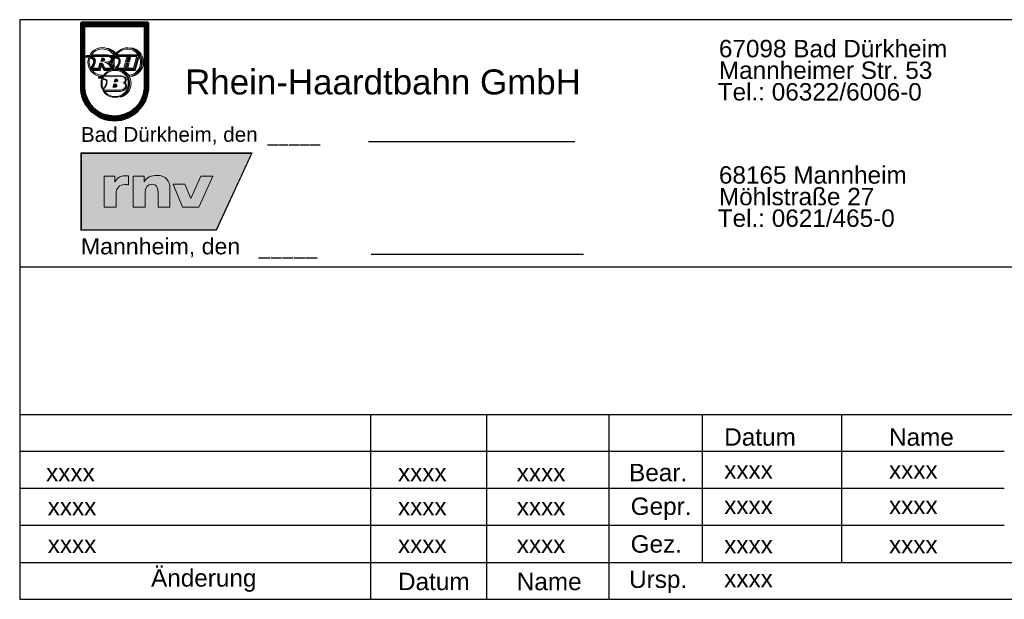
# Model space of a CAD drawing. Header units: metres. Extents: x 0 to 0.185, y 0 to 0.06.
import ezdxf

# ---------------------------------------------------------------- set-up
doc = ezdxf.new("R2010")
doc.units = ezdxf.units.M
doc.header["$MEASUREMENT"] = 0
doc.layers.add('RAM_Logo_RHB', color=7, linetype='Continuous', lineweight=0, true_color=0x009ec4)
doc.layers.add('RAM_Logo_RNV', color=7, linetype='Continuous', lineweight=0)
doc.layers.add('RAM_Stempel_RHB_DIN_A3', color=7, linetype='Continuous', lineweight=25)
doc.styles.add('FAHNENBESCHR__250', font='arialn.shx', dxfattribs={"height": 0.5, "bigfont": 'bigfont.shx'})
doc.styles.add('RNV_250_0 63', font='arial.ttf', dxfattribs={"height": 0.63})
doc.styles.add('Style-Arial', font='arial.ttf')
doc.styles.add('Style-Arial Narrow', font='txt')

# ---------------------------------------------------------------- blocks, each defined once
blk = doc.blocks.new('RNV_Logo')
at = {"layer": 'RAM_Logo_RNV', "true_color": 0xa5a5a5}
h = blk.add_hatch(color=253, dxfattribs=at)
h.dxf.hatch_style = 1
h.paths.add_polyline_path([(0.03544533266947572, 0.016), (0, 0.016), (0, 3.469446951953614e-18), (0.02806109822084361, 3.469446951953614e-18)])
h.paths.add_polyline_path([(9.846152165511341e-05, 0.01590153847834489), (0.03529144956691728, 0.0159015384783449), (0.02799809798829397, 9.846152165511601e-05), (9.846152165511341e-05, 9.846152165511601e-05)], flags=16)
h.paths.add_polyline_path([(0.01910427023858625, 0.009542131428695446), (0.02151910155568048, 0.009542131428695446), (0.02271853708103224, 0.006542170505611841), (0.02484657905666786, 0.01120027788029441), (0.02733162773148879, 0.01120027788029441), (0.02436829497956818, 0.004799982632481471), (0.02100010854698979, 0.004799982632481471)], flags=0)
at = {"layer": 'RAM_Logo_RNV', "true_color": 0xfefefe}
h = blk.add_hatch(color=7, dxfattribs=at)
h.dxf.hatch_style = 1
h.paths.add_polyline_path([(0.03529144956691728, 0.0159015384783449), (9.846152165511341e-05, 0.01590153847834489), (9.846152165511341e-05, 9.846152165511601e-05), (0.02799809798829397, 9.846152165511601e-05)])
h.paths.add_polyline_path([(0.01910427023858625, 0.009542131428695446), (0.02151910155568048, 0.009542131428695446), (0.02271853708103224, 0.006542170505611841), (0.02484657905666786, 0.01120027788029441), (0.02733162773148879, 0.01120027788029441), (0.02436829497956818, 0.004799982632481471), (0.02100010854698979, 0.004799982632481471)], flags=16)
at = {"layer": 'RAM_Logo_RNV', "true_color": 0x021d4d}
h = blk.add_hatch(color=158, dxfattribs=at)
h.dxf.hatch_style = 2
edge = h.paths.add_edge_path()
edge.add_spline(control_points=[(0.0098466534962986, 0.01123808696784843), (0.009645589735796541, 0.01126387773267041), (0.00942408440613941, 0.0112841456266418), (0.009210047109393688, 0.0112841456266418), (0.008139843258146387, 0.0112841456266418), (0.007504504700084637, 0.01083231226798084), (0.007079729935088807, 0.01002117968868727), (0.007079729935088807, 0.01002117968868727), (0.007052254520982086, 0.01002117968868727), (0.007052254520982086, 0.01002117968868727), (0.007052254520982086, 0.01002117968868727), (0.007052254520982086, 0.01120069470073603), (0.007052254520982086, 0.01120069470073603), (0.007052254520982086, 0.01120069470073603), (0.004801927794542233, 0.01120069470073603), (0.004801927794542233, 0.01120069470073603), (0.004801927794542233, 0.01120069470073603), (0.004801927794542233, 0.004799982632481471), (0.004801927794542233, 0.004799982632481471), (0.004801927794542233, 0.004799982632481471), (0.007271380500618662, 0.004799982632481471), (0.007271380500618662, 0.004799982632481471), (0.007271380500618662, 0.004799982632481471), (0.007271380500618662, 0.007502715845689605), (0.007271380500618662, 0.007502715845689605), (0.007271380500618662, 0.00875533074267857), (0.007934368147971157, 0.009441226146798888), (0.00908656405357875, 0.009441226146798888), (0.009347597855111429, 0.009441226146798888), (0.009597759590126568, 0.009440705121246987), (0.0098466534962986, 0.009386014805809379), (0.0098466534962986, 0.009386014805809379), (0.0098466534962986, 0.01123808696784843), (0.0098466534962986, 0.01123808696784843)], knot_values=[0, 0, 0, 0, 1, 1, 1, 2, 2, 2, 3, 3, 3, 4, 4, 4, 5, 5, 5, 6, 6, 6, 7, 7, 7, 8, 8, 8, 9, 9, 9, 10, 10, 10, 11, 11, 11, 11], degree=3, periodic=0)
h = blk.add_hatch(color=158, dxfattribs=at)
h.dxf.hatch_style = 2
edge = h.paths.add_edge_path()
edge.add_spline(control_points=[(0.01081162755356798, 0.01120036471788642), (0.01081162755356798, 0.01120036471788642), (0.01306143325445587, 0.01120036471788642), (0.01306143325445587, 0.01120036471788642), (0.01306143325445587, 0.01120036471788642), (0.01306143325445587, 0.01002100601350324), (0.01306143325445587, 0.01002100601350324), (0.01306143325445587, 0.01002100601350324), (0.01308890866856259, 0.01002100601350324), (0.01308890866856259, 0.01002100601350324), (0.0135833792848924, 0.01094247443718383), (0.01457082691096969, 0.01134765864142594), (0.01569580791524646, 0.01134765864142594), (0.0176441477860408, 0.01134765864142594), (0.01842585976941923, 0.01011937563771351), (0.01842585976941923, 0.008792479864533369), (0.01842585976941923, 0.008792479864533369), (0.01842585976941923, 0.004799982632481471), (0.01842585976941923, 0.004799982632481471), (0.01842585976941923, 0.004799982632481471), (0.01595658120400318, 0.004799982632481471), (0.01595658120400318, 0.004799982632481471), (0.01595658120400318, 0.004799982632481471), (0.01595658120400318, 0.007895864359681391), (0.01595658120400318, 0.007895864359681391), (0.01595658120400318, 0.009099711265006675), (0.01548965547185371, 0.009505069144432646), (0.01481760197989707, 0.009505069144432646), (0.01380259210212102, 0.009505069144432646), (0.01328141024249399, 0.008878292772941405), (0.01328141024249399, 0.007502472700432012), (0.01328141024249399, 0.007502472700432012), (0.01328141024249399, 0.004799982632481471), (0.01328141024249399, 0.004799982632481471), (0.01328141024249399, 0.004799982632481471), (0.01081162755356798, 0.004799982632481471), (0.01081162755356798, 0.004799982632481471), (0.01081162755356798, 0.004799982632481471), (0.01081162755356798, 0.01120036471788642), (0.01081162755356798, 0.01120036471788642)], knot_values=[0, 0, 0, 0, 1, 1, 1, 2, 2, 2, 3, 3, 3, 4, 4, 4, 5, 5, 5, 6, 6, 6, 7, 7, 7, 8, 8, 8, 9, 9, 9, 10, 10, 10, 11, 11, 11, 12, 12, 12, 13, 13, 13, 13], degree=3, periodic=0)
at = {"layer": 'RAM_Logo_RNV', "true_color": 0xd27e25}
h = blk.add_hatch(color=32, dxfattribs=at)
h.dxf.hatch_style = 2
h.paths.add_polyline_path([(0.02733162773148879, 0.01120027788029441), (0.02436829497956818, 0.004799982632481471), (0.02100010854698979, 0.004799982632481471), (0.01910427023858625, 0.009542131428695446), (0.02151910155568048, 0.009542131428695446), (0.02271853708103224, 0.006542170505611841), (0.02484657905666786, 0.01120027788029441)])
at = {"layer": 'RAM_Logo_RNV', "color": 253, "true_color": 0xa5a5a5}
blk.add_lwpolyline([(0, 0.016), (0, 0), (0.02806109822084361, 0), (0.03544533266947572, 0.016), (0, 0.016)], dxfattribs=at)
blk.add_lwpolyline([(9.846152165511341e-05, 0.01590153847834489), (9.846152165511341e-05, 9.846152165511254e-05), (0.02799809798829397, 9.846152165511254e-05), (0.03529144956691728, 0.0159015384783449)], close=True, dxfattribs=at)
at = {"layer": 'RAM_Logo_RNV', "color": 32, "lineweight": 0, "true_color": 0xd27e25}
blk.add_lwpolyline([(0.02733162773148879, 0.01120027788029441), (0.02436829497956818, 0.004799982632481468), (0.02100010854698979, 0.004799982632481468), (0.01910427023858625, 0.009542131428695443), (0.02151910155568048, 0.009542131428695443), (0.02271853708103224, 0.006542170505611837), (0.02484657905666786, 0.01120027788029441), (0.02733162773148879, 0.01120027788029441)], dxfattribs=at)
at = {"layer": 'RAM_Logo_RNV', "color": 158, "lineweight": 0, "true_color": 0x021d4d}
for points, knots in [([(0.0098466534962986, 0.01123808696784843), (0.009645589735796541, 0.01126387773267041), (0.00942408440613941, 0.0112841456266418), (0.009210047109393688, 0.0112841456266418), (0.008139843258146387, 0.0112841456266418), (0.007504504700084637, 0.01083231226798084), (0.007079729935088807, 0.01002117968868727), (0.007079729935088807, 0.01002117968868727), (0.007052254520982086, 0.01002117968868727), (0.007052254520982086, 0.01002117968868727), (0.007052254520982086, 0.01002117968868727), (0.007052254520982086, 0.01120069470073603), (0.007052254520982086, 0.01120069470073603), (0.007052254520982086, 0.01120069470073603), (0.004801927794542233, 0.01120069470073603), (0.004801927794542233, 0.01120069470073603), (0.004801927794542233, 0.01120069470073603), (0.004801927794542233, 0.004799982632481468), (0.004801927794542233, 0.004799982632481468), (0.004801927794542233, 0.004799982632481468), (0.007271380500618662, 0.004799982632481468), (0.007271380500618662, 0.004799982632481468), (0.007271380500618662, 0.004799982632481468), (0.007271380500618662, 0.007502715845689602), (0.007271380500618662, 0.007502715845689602), (0.007271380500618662, 0.008755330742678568), (0.007934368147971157, 0.009441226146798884), (0.00908656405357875, 0.009441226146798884), (0.009347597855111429, 0.009441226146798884), (0.009597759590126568, 0.009440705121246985), (0.0098466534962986, 0.009386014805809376), (0.0098466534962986, 0.009386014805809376), (0.0098466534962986, 0.01123808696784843), (0.0098466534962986, 0.01123808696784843)], [0, 0, 0, 0, 1, 1, 1, 2, 2, 2, 3, 3, 3, 4, 4, 4, 5, 5, 5, 6, 6, 6, 7, 7, 7, 8, 8, 8, 9, 9, 9, 10, 10, 10, 11, 11, 11, 11]), ([(0.01081162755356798, 0.01120036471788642), (0.01081162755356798, 0.01120036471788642), (0.01306143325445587, 0.01120036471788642), (0.01306143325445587, 0.01120036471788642), (0.01306143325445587, 0.01120036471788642), (0.01306143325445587, 0.01002100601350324), (0.01306143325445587, 0.01002100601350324), (0.01306143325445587, 0.01002100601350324), (0.01308890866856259, 0.01002100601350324), (0.01308890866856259, 0.01002100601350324), (0.0135833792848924, 0.01094247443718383), (0.01457082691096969, 0.01134765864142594), (0.01569580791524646, 0.01134765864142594), (0.0176441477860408, 0.01134765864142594), (0.01842585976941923, 0.01011937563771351), (0.01842585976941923, 0.008792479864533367), (0.01842585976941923, 0.008792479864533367), (0.01842585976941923, 0.004799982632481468), (0.01842585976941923, 0.004799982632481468), (0.01842585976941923, 0.004799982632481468), (0.01595658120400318, 0.004799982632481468), (0.01595658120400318, 0.004799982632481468), (0.01595658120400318, 0.004799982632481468), (0.01595658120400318, 0.007895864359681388), (0.01595658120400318, 0.007895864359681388), (0.01595658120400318, 0.009099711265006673), (0.01548965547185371, 0.009505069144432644), (0.01481760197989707, 0.009505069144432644), (0.01380259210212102, 0.009505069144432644), (0.01328141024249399, 0.008878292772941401), (0.01328141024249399, 0.007502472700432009), (0.01328141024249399, 0.007502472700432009), (0.01328141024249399, 0.004799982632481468), (0.01328141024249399, 0.004799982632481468), (0.01328141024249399, 0.004799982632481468), (0.01081162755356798, 0.004799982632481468), (0.01081162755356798, 0.004799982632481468), (0.01081162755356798, 0.004799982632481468), (0.01081162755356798, 0.01120036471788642), (0.01081162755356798, 0.01120036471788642)], [0, 0, 0, 0, 1, 1, 1, 2, 2, 2, 3, 3, 3, 4, 4, 4, 5, 5, 5, 6, 6, 6, 7, 7, 7, 8, 8, 8, 9, 9, 9, 10, 10, 10, 11, 11, 11, 12, 12, 12, 13, 13, 13, 13])]:
    blk.add_open_spline(points, degree=3, knots=knots, dxfattribs=at)
blk = doc.blocks.new('rhb_logo')
at = {"layer": 'RAM_Logo_RHB', "lineweight": 70}
h = blk.add_hatch(color=256, dxfattribs=at)
edge = h.paths.add_edge_path()
edge.add_arc((0.005486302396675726, -0.01049186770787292), 0.00550821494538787, 185.1123751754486, 355.5153835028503)
edge.add_line((0.01097765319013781, -0.01092256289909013), (0.0105665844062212, -0.01089032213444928))
edge.add_arc((0.005486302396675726, -0.01049186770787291), 0.00509588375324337, 185.1123751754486, 355.5153835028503, ccw=False)
edge.add_line((0.000410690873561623, -0.01094595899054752), (0.000410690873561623, -0.01098270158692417))
edge.add_line((0.000410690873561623, -0.01098270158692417), (0.000410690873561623, -0.0004106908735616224))
edge.add_line((0.000410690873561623, -0.000410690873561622), (0.01057182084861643, -0.000410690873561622))
edge.add_line((0.01057182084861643, -0.000410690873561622), (0.01056696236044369, -0.01092237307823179))
edge.add_line((0.01056696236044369, -0.01092237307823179), (0.01097765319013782, -0.01092256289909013))
edge.add_line((0.01097765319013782, -0.01092256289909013), (0.01098270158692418, 0))
edge.add_line((0.01098270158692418, 0), (0, 0))
edge.add_line((0, 0), (0, -0.01098270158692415))
at = {"layer": 'RAM_Logo_RHB', "lineweight": 0}
for points in [[(0.0054963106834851, -0.00536906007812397, -0.01451830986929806), (0.005564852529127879, -0.005248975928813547, 0.6187229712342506), (0.001268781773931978, -0.00554771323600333), (0.001514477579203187, -0.005547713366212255, -0.6049813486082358), (0.005374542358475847, -0.005369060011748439)], [(0.005586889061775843, -0.005213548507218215, -0.02234851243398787), (0.005708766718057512, -0.005039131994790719, 0.1490317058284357), (0.004311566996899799, -0.004133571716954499), (0.004299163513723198, -0.00416389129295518, -0.1752127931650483)], [(0.005624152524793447, -0.005547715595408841, -1.672318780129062), (0.007902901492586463, -0.00865443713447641, -0.0221139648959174), (0.008010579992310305, -0.008834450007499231, 1.462059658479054), (0.005708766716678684, -0.00503913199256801, 0.02234851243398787), (0.005586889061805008, -0.005213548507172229, 0.004379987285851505), (0.005564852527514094, -0.005248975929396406, 0.01451830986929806), (0.005496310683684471, -0.005369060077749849, 0.02081745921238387), (0.005410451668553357, -0.005547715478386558)], [(0.008200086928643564, -0.004118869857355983, -0.7562214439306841), (0.008327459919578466, -0.008823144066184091), (0.00833689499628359, -0.008851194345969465, 0.279471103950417), (0.01020719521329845, -0.007025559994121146, 0.1169221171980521), (0.01017034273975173, -0.005797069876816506, 0.2906955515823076), (0.008208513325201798, -0.004093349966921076)], [(0.001280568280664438, -0.005519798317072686, -0.01731952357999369), (0.001351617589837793, -0.005369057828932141), (0.0008084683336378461, -0.00536905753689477), (0.0007379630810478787, -0.005659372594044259), (0.001225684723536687, -0.005659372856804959, -0.0124374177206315), (0.001268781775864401, -0.00554771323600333), (0.001178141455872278, -0.005547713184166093), (0.001178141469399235, -0.00551979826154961)], [(0.001669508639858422, -0.007669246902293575, -0.2403707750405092), (0.00145087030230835, -0.00569864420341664, -0.01649113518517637), (0.001506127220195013, -0.005565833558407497), (0.001268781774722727, -0.005547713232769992, 0.5269899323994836), (0.003433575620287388, -0.008875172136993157), (0.003549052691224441, -0.008875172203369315, -0.0296737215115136), (0.003697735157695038, -0.0086411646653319, -0.2776416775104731)], [(0.00160808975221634, -0.005369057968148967, 0.02312913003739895), (0.001514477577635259, -0.005547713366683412), (0.004359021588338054, -0.005547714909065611, -0.1689708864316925), (0.004867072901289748, -0.005741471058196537, -0.3926709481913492), (0.004850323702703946, -0.006202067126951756, -0.1794737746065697), (0.00416919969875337, -0.006458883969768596), (0.003848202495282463, -0.006458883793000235), (0.003848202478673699, -0.006488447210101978, -0.1596198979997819), (0.004546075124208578, -0.006862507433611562), (0.004993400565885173, -0.00746826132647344), (0.003878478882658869, -0.007468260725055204), (0.003596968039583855, -0.006858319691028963, 0.3030018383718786), (0.003071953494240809, -0.006634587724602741), (0.002827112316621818, -0.00746826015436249), (0.001839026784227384, -0.007468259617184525, 0.08040596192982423), (0.002277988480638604, -0.006619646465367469, 0.1489477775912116), (0.002277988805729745, -0.006016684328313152, 0.2380384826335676), (0.00183135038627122, -0.005642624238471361, 0.04457879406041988), (0.001506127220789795, -0.005565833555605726, 0.01649113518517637), (0.001450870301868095, -0.005698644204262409, -0.04973751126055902), (0.001787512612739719, -0.005774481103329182, -0.2446224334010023), (0.002151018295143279, -0.006071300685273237, -0.1446089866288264), (0.002146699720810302, -0.006579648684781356, -0.09878267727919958), (0.001597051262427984, -0.007551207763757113, 0.008290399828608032), (0.001633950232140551, -0.007613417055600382), (0.002938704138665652, -0.007613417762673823), (0.003184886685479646, -0.006775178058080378, -0.2326843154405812), (0.003466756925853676, -0.006931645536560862), (0.00378142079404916, -0.007613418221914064), (0.005253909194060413, -0.007613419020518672, -0.005461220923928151), (0.004867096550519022, -0.007013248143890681, 0.1264878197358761), (0.00447628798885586, -0.006586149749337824), (0.004479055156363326, -0.006562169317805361, 0.1817239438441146), (0.004998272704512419, -0.006280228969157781, 0.3736184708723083), (0.005028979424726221, -0.00569959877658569, 0.1936811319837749), (0.00444834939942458, -0.00536905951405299)], [(0.002077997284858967, -0.006558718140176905, 0.1417613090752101), (0.002084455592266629, -0.006099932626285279, 0.2380384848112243), (0.00178335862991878, -0.005847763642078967, 0.03408624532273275), (0.001564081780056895, -0.005788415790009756), (0.001544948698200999, -0.005861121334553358, -0.0558078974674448), (0.00188311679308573, -0.005967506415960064, -0.3002586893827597), (0.00204244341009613, -0.006335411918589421, -0.06831926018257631), (0.002009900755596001, -0.006537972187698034, -0.07990439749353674), (0.001613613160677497, -0.007301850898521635), (0.001613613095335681, -0.007418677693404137, 0.08855322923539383)], [(0.005246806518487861, -0.006110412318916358, 0.131576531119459), (0.005188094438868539, -0.005691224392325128, 0.2315817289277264), (0.004384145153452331, -0.005257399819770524), (0.001792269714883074, -0.00525739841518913), (0.001792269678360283, -0.005324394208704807), (0.004445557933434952, -0.005324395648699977, -0.1903943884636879), (0.005104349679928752, -0.005719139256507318, -0.3536856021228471), (0.004998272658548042, -0.006363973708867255, -0.1130723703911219), (0.00461262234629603, -0.00661605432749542, -0.09932441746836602), (0.00491692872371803, -0.006986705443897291, 0.004037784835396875), (0.005201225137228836, -0.007430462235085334, 0.02659365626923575), (0.005444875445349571, -0.007669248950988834), (0.005558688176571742, -0.007669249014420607), (0.005558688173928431, -0.007672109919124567, -0.02183103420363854), (0.005762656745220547, -0.007678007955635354, -0.2556019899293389), (0.005606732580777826, -0.00558514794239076), (0.005394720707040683, -0.005585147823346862, 0.05747543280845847), (0.005246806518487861, -0.006110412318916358, -0.01383500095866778), (0.005240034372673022, -0.006155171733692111, 0.1424651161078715), (0.005428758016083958, -0.007471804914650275, -0.005292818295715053), (0.00505663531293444, -0.006893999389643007, 0.04742784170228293), (0.004909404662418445, -0.00667686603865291, 0.1959748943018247), (0.005240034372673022, -0.006155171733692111, -0.004752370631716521)], [(0.003399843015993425, -0.006206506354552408), (0.003610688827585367, -0.006206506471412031, 0.7984379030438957), (0.003617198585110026, -0.005944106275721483), (0.003476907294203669, -0.005944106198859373)], [(0.00541045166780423, -0.005547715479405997, -0.02081745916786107), (0.005496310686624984, -0.005369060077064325), (0.005374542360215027, -0.005369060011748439), (0.004813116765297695, -0.005369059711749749, -0.1206760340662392), (0.005188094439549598, -0.005691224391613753, -0.131576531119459), (0.005246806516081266, -0.00611041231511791, -0.04303062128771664), (0.005346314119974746, -0.00571355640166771, -0.01440917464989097), (0.005394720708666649, -0.005585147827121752), (0.005299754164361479, -0.00558514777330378), (0.00529975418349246, -0.005547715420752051)], [(0.005606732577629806, -0.005585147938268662, 0.01947751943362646), (0.005542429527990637, -0.005742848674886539, -0.2235921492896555), (0.006153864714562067, -0.005914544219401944, -0.2582457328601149), (0.006293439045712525, -0.00634722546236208, -0.08036448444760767), (0.006061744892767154, -0.00702555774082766, -0.04376423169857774), (0.005690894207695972, -0.007559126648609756, 0.007176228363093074), (0.005722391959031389, -0.007613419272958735), (0.007166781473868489, -0.007613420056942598), (0.007406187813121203, -0.006753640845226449), (0.007693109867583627, -0.006753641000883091), (0.007453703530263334, -0.007613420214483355), (0.008768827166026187, -0.007613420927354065), (0.009256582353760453, -0.00586174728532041, -0.1418853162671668), (0.009499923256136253, -0.005464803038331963, 0.01276612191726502), (0.009445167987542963, -0.005369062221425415), (0.008078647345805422, -0.005369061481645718), (0.007845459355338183, -0.006206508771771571), (0.007558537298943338, -0.006206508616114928), (0.007791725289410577, -0.005369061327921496), (0.005719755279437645, -0.005369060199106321, 0.0231775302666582), (0.005624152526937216, -0.005547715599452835), (0.007554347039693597, -0.005547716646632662), (0.007322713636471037, -0.006379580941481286), (0.007970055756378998, -0.006379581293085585), (0.008201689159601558, -0.005547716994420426), (0.00918661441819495, -0.005547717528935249, 0.06620481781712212), (0.009074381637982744, -0.005798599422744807), (0.008609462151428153, -0.007468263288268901), (0.00766691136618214, -0.007468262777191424), (0.00791253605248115, -0.006586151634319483), (0.007265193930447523, -0.006586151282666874), (0.007019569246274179, -0.007468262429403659), (0.00595183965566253, -0.007468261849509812, 0.07936302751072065), (0.006399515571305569, -0.006618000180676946, 0.2264186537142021), (0.00632135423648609, -0.005836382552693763, 0.1981226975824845)], [(0.0056402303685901, -0.005783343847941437, -0.1946692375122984), (0.006109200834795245, -0.005942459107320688, -0.201159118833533), (0.006232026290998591, -0.006243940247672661, -0.09909719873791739), (0.006120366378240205, -0.006721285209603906, -0.06697648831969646), (0.005751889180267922, -0.007335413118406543), (0.005687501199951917, -0.007283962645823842, 0.06697648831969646), (0.00604537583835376, -0.00668713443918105, 0.09909719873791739), (0.006149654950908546, -0.00624310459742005, 0.201159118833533), (0.006055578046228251, -0.006004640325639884, 0.1946692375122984), (0.00564494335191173, -0.005865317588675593)], [(0.009448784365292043, -0.005324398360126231, 0.009157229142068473), (0.009404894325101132, -0.005257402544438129), (0.007965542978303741, -0.005257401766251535), (0.007965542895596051, -0.005412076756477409), (0.007839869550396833, -0.005257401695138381), (0.005930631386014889, -0.005257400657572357), (0.005930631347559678, -0.005324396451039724), (0.00785469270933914, -0.005324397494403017), (0.007621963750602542, -0.006160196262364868), (0.007799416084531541, -0.006160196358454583), (0.008032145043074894, -0.005324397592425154)], [(0.009615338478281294, -0.005645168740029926, 0.02039676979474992), (0.009539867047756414, -0.005483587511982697, 0.1489569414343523), (0.009294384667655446, -0.005877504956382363), (0.008795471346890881, -0.007669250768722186), (0.007379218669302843, -0.007669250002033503), (0.007618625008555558, -0.006809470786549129), (0.007441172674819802, -0.006809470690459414), (0.007201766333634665, -0.007669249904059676), (0.006144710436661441, -0.007669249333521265, -0.7310850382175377), (0.006496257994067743, -0.01223824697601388), (0.006515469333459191, -0.01226404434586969, 0.272052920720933), (0.008175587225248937, -0.01052701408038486, 0.08782709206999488), (0.008196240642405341, -0.00960907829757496, 0.2615279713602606), (0.006805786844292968, -0.007836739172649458), (0.007376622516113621, -0.00783673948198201), (0.007376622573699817, -0.007729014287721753), (0.007510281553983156, -0.007836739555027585), (0.008924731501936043, -0.007836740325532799), (0.009456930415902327, -0.005925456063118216, -0.1305851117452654)], [(0.001669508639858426, -0.007669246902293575, 0.02376727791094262), (0.00179158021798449, -0.007836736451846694), (0.003104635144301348, -0.007836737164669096), (0.003349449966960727, -0.007003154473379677), (0.003672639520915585, -0.007703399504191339), (0.003834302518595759, -0.007836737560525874), (0.004730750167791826, -0.007836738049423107, -0.0910172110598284), (0.005558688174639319, -0.007672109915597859), (0.005558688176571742, -0.007669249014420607), (0.005444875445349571, -0.007669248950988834), (0.003746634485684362, -0.007669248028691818), (0.003418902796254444, -0.006959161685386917, 0.2002817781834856), (0.003215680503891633, -0.006833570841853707), (0.002970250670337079, -0.007669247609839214)], [(0.00373068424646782, -0.01113069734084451, -0.1362847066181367), (0.00341935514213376, -0.01000970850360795, -0.1123908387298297), (0.003633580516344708, -0.00906871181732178), (0.003467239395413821, -0.009037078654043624, 0.107683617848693), (0.003255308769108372, -0.01000970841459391, 0.9999999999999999), (0.007931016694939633, -0.01000971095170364, 0.3931165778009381), (0.00576265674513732, -0.007678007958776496, 0.02183103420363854), (0.005558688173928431, -0.007672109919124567, 0.28587614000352), (0.003480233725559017, -0.009009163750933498), (0.003663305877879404, -0.009009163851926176, -0.7854770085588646), (0.007766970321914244, -0.0100097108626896, -0.7217723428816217), (0.003850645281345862, -0.01130935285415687, -0.02476368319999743)], [(0.00342183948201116, -0.00914315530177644, -0.01234051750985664), (0.003467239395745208, -0.009037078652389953), (0.003045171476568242, -0.009037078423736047), (0.00304988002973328, -0.009009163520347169), (0.003480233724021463, -0.009009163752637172, -0.0161120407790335), (0.003549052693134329, -0.008875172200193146, -0.01199970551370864), (0.003433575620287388, -0.008875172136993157), (0.002904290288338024, -0.008875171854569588), (0.002859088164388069, -0.00914315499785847)], [(0.003738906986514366, -0.008875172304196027), (0.006706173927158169, -0.008875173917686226, -0.1769764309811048), (0.007177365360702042, -0.009139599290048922, -0.5526751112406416), (0.006825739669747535, -0.00987883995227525), (0.006825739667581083, -0.009884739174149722, -0.303117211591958), (0.007303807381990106, -0.0102993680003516, -0.3101089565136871), (0.007035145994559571, -0.01085118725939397, -0.1595936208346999), (0.006352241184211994, -0.01107486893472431), (0.00366872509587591, -0.0110206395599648, 0.05724476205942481), (0.004100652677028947, -0.0103805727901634, 0.1192042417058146), (0.004276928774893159, -0.009709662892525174, 0.2990943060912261), (0.004071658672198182, -0.009331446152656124, 0.04519055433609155), (0.003572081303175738, -0.009209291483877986), (0.003633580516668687, -0.009068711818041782, -0.0438870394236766), (0.0041427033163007, -0.009198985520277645, -0.2942368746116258), (0.004427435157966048, -0.009712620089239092, -0.1061183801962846), (0.004271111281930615, -0.01037699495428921, -0.04788139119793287), (0.003917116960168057, -0.01095204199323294), (0.006208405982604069, -0.01095204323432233, 0.1856582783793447), (0.007012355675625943, -0.01063939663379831, 0.2429130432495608), (0.007135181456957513, -0.01033791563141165, 0.2119447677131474), (0.006917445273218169, -0.01006993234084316, 0.08105767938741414), (0.006204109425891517, -0.009879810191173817, 0.1609823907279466), (0.006990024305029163, -0.009600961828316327, 0.3665937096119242), (0.007040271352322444, -0.009232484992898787, 0.1655478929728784), (0.0066606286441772, -0.00900916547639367), (0.00304988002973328, -0.009009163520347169)], [(0.003687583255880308, -0.0108274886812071), (0.003738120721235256, -0.01086666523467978, 0.04512305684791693), (0.00406237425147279, -0.01035994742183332, 0.1197004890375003), (0.004233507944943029, -0.009706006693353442, 0.2935182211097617), (0.004057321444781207, -0.009373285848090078, 0.03738435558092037), (0.003651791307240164, -0.009267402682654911), (0.003641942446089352, -0.009332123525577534, -0.03720713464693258), (0.004036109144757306, -0.009435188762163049, -0.2821916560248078), (0.00416963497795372, -0.009700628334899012, -0.120487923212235), (0.004006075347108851, -0.01032961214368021, -0.04519719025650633)], [(0.00373068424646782, -0.01113069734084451, 0.02476368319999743), (0.003850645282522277, -0.01130935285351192), (0.006498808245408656, -0.01130935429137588, 0.3559613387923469), (0.007520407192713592, -0.01047190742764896, 0.2182935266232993), (0.007218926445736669, -0.009880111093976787, 0.4228539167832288), (0.007375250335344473, -0.009198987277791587, 0.2282502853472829), (0.006627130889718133, -0.008741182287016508), (0.003919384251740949, -0.008741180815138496), (0.003919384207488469, -0.008819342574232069), (0.006710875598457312, -0.008819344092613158, -0.1783774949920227), (0.007224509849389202, -0.009109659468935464, -0.4432829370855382), (0.007012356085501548, -0.009880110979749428, -0.2243922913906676), (0.007358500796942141, -0.01028766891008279, -0.3115844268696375), (0.007068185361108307, -0.01089621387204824, -0.1586911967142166), (0.006356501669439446, -0.01113069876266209)], [(0.005672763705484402, -0.009399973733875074), (0.005620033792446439, -0.009606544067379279), (0.005870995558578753, -0.009606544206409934, 0.8285034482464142), (0.005848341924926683, -0.00940047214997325)], [(0.005629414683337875, -0.01049423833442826, 0.8770073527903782), (0.005620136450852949, -0.01021508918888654), (0.005464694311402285, -0.01021508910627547), (0.005393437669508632, -0.01049423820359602)]]:
    blk.add_hatch(color=256, dxfattribs=at).paths.add_polyline_path(points)
h = blk.add_hatch(color=256, dxfattribs=at)
h.paths.add_polyline_path([(0.003693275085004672, -0.005754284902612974, -0.893967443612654), (0.003634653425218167, -0.006379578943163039), (0.003146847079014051, -0.006379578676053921), (0.003330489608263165, -0.005754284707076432)])
h.paths.add_polyline_path([(0.003609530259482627, -0.005905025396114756, -0.8755163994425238), (0.003612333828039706, -0.006240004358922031), (0.003342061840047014, -0.00624000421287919), (0.003440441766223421, -0.005905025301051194)], flags=16)
h = blk.add_hatch(color=256, dxfattribs=at)
h.paths.add_polyline_path([(0.00536449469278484, -0.009790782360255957), (0.005509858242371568, -0.009221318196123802), (0.005862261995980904, -0.009221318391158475, -0.9521810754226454), (0.005845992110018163, -0.009790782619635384)])
h.paths.add_polyline_path([(0.005562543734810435, -0.009656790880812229), (0.005640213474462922, -0.00935251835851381), (0.005874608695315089, -0.00935251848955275, -0.7790068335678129), (0.005882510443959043, -0.009656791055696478)], flags=16)
h.paths.add_polyline_path([(0.00513077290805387, -0.01070639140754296), (0.005301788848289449, -0.01003643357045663), (0.005689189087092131, -0.01003643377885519, -0.9012440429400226), (0.005625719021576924, -0.01070639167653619)], flags=16)
h.paths.add_polyline_path([(0.005334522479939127, -0.0105500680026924), (0.005434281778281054, -0.01015925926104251), (0.005622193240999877, -0.01015925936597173, -0.8965951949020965), (0.005633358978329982, -0.01055006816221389)], flags=16)
for p, q in [((0.004311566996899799, -0.004133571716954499), (0.004299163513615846, -0.004163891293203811)), ((0.008208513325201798, -0.004093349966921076), (0.008200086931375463, -0.00411886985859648)), ((0.0008084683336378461, -0.00536905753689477), (0.0007379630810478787, -0.005659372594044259)), ((0.0007379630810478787, -0.005659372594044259), (0.001225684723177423, -0.005659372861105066)), ((0.0008084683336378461, -0.00536905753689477), (0.001351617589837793, -0.005369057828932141)), ((0.001178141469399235, -0.00551979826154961), (0.001178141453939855, -0.005547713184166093)), ((0.001178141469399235, -0.00551979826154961), (0.001280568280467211, -0.005519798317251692)), ((0.001178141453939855, -0.005547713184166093), (0.001268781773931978, -0.00554771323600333)), ((0.001268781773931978, -0.00554771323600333), (0.001514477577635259, -0.005547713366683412)), ((0.001506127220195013, -0.005565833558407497), (0.001268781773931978, -0.00554771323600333)), ((0.001514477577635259, -0.005547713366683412), (0.004359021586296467, -0.005547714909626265)), ((0.001564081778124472, -0.005788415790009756), (0.001544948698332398, -0.00586112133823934)), ((0.001608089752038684, -0.005369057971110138), (0.004448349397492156, -0.005369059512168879)), ((0.001792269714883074, -0.00525739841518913), (0.001792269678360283, -0.005324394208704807)), ((0.00179226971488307, -0.005257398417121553), (0.004384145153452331, -0.005257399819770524)), ((0.001792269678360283, -0.005324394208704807), (0.004445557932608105, -0.005324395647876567)), ((0.003399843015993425, -0.006206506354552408), (0.003476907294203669, -0.005944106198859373)), ((0.003399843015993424, -0.006206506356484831), (0.003610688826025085, -0.00620650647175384)), ((0.003476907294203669, -0.005944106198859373), (0.003617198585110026, -0.005944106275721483)), ((0.003848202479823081, -0.006488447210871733), (0.003848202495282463, -0.006458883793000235)), ((0.003848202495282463, -0.006458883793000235), (0.00416919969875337, -0.006458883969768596)), ((0.004813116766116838, -0.005369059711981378), (0.005496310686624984, -0.005369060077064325)), ((0.005203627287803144, -0.005713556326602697), (0.005346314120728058, -0.005713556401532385)), ((0.00529975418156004, -0.005547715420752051), (0.005299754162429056, -0.005585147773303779)), ((0.00529975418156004, -0.005547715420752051), (0.007554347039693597, -0.005547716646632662)), ((0.005299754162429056, -0.005585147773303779), (0.005606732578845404, -0.005585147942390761)), ((0.005719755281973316, -0.005369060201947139), (0.007791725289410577, -0.005369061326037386)), ((0.005930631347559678, -0.005324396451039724), (0.005930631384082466, -0.00525740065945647)), ((0.005930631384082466, -0.00525740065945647), (0.007839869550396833, -0.005257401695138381)), ((0.005930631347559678, -0.005324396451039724), (0.007854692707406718, -0.005324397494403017)), ((0.007322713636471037, -0.006379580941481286), (0.007554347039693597, -0.005547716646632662)), ((0.007322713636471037, -0.006379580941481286), (0.007970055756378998, -0.006379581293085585)), ((0.007558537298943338, -0.006206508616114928), (0.007791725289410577, -0.005369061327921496)), ((0.007558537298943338, -0.006206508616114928), (0.007845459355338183, -0.006206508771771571)), ((0.007621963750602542, -0.006160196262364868), (0.007854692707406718, -0.005324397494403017)), ((0.007621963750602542, -0.006160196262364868), (0.007799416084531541, -0.006160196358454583)), ((0.007799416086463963, -0.006160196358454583), (0.008032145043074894, -0.005324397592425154)), ((0.007965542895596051, -0.005412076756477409), (0.007839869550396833, -0.005257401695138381)), ((0.007845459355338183, -0.006206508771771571), (0.008078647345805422, -0.005369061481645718)), ((0.007965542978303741, -0.005257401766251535), (0.007965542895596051, -0.005412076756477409)), ((0.007965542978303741, -0.005257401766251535), (0.009404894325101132, -0.005257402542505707)), ((0.007970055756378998, -0.006379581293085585), (0.008201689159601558, -0.005547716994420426)), ((0.008032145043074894, -0.005324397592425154), (0.009448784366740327, -0.005324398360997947)), ((0.008078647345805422, -0.005369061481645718), (0.009445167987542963, -0.005369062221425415)), ((0.008201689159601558, -0.005547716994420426), (0.009186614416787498, -0.005547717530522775)), ((0.008609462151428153, -0.007468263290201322), (0.009074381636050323, -0.005798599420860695)), ((0.008768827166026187, -0.007613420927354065), (0.009256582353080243, -0.005861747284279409)), ((0.008795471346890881, -0.007669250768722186), (0.009294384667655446, -0.005877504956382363)), ((0.008924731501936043, -0.007836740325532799), (0.009456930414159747, -0.005925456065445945)), ((0.001613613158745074, -0.007301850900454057), (0.001613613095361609, -0.007418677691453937)), ((0.001633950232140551, -0.007613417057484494), (0.002938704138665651, -0.007613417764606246)), ((0.001669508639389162, -0.007669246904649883), (0.002970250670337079, -0.007669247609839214)), ((0.00179158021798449, -0.007836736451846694), (0.003104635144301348, -0.007836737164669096)), ((0.001839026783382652, -0.007468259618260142), (0.002827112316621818, -0.00746826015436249)), ((0.002827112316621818, -0.00746826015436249), (0.003071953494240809, -0.006634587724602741)), ((0.002938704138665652, -0.007613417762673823), (0.003184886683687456, -0.006775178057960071)), ((0.002970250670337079, -0.007669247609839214), (0.003215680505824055, -0.006833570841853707)), ((0.003104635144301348, -0.007836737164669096), (0.003349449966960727, -0.007003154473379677)), ((0.003672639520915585, -0.007703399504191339), (0.003349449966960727, -0.007003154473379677)), ((0.003746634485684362, -0.007669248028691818), (0.003418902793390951, -0.006959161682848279)), ((0.00378142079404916, -0.007613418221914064), (0.003466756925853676, -0.006931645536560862)), ((0.003878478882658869, -0.007468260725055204), (0.003596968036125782, -0.0068583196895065)), ((0.003672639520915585, -0.007703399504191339), (0.003834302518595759, -0.007836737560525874)), ((0.003746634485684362, -0.007669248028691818), (0.005558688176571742, -0.007669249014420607)), ((0.00378142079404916, -0.007613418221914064), (0.005253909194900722, -0.007613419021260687)), ((0.003834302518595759, -0.007836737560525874), (0.004730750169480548, -0.007836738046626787)), ((0.003878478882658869, -0.007468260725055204), (0.004993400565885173, -0.00746826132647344)), ((0.00447628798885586, -0.006586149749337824), (0.004479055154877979, -0.006562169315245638)), ((0.004546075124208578, -0.006862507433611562), (0.004993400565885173, -0.00746826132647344)), ((0.005558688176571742, -0.007669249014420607), (0.005558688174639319, -0.007672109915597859)), ((0.00572239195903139, -0.007613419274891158), (0.007166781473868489, -0.007613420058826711)), ((0.005951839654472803, -0.007468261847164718), (0.007019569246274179, -0.007468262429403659)), ((0.006144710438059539, -0.007669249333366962), (0.007201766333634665, -0.007669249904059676)), ((0.006805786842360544, -0.007836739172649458), (0.007376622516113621, -0.00783673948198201)), ((0.007019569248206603, -0.007468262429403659), (0.007265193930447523, -0.006586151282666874)), ((0.007166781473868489, -0.007613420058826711), (0.007406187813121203, -0.006753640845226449)), ((0.007201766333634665, -0.007669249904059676), (0.00744117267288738, -0.006809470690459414)), ((0.007265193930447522, -0.006586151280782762), (0.007912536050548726, -0.006586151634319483)), ((0.007376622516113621, -0.00783673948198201), (0.007376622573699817, -0.007729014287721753)), ((0.007376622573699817, -0.007729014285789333), (0.007510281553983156, -0.007836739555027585)), ((0.007379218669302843, -0.007669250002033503), (0.007618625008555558, -0.006809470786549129)), ((0.007379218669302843, -0.007669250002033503), (0.008795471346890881, -0.007669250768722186)), ((0.007406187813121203, -0.006753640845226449), (0.007693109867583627, -0.006753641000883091)), ((0.00744117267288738, -0.006809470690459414), (0.007618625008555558, -0.006809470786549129)), ((0.007453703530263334, -0.007613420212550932), (0.007693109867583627, -0.006753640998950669)), ((0.007453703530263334, -0.007613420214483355), (0.008768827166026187, -0.007613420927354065)), ((0.007510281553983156, -0.007836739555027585), (0.008924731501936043, -0.007836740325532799)), ((0.00766691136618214, -0.007468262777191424), (0.007912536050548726, -0.006586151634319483)), ((0.00766691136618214, -0.007468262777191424), (0.008609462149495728, -0.007468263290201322)), ((0.002904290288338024, -0.008875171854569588), (0.002859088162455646, -0.00914315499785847)), ((0.002859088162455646, -0.00914315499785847), (0.003421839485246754, -0.00914315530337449)), ((0.002904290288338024, -0.008875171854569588), (0.003549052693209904, -0.008875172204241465)), ((0.00304988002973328, -0.009009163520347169), (0.00304517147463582, -0.009037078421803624)), ((0.00304517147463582, -0.009037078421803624), (0.003467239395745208, -0.009037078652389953)), ((0.003633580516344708, -0.00906871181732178), (0.003467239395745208, -0.009037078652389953)), ((0.003641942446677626, -0.009332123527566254), (0.003651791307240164, -0.009267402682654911)), ((0.003919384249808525, -0.008741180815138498), (0.006627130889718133, -0.008741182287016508)), ((0.003919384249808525, -0.008741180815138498), (0.003919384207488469, -0.008819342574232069)), ((0.003919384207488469, -0.008819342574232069), (0.006710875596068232, -0.008819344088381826)), ((0.005620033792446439, -0.009606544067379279), (0.005672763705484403, -0.009399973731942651)), ((0.005620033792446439, -0.009606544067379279), (0.005870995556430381, -0.00960654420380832)), ((0.005672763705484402, -0.009399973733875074), (0.005848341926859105, -0.009399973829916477)), ((0.008336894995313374, -0.008851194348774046), (0.008327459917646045, -0.00882314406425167)), ((0.003687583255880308, -0.0108274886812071), (0.003738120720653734, -0.0108666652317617)), ((0.003730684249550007, -0.0111306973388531), (0.006356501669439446, -0.01113069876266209)), ((0.003850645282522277, -0.01130935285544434), (0.006498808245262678, -0.01130935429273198)), ((0.005393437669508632, -0.01049423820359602), (0.005464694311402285, -0.01021508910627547)), ((0.005393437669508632, -0.01049423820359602), (0.005629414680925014, -0.01049423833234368)), ((0.005464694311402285, -0.01021508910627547), (0.005620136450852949, -0.01021508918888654)), ((0.006204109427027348, -0.009879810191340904), (0.006204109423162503, -0.009883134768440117)), ((0.006515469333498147, -0.01226404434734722), (0.006496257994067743, -0.01223824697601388))]:
    blk.add_line(p, q, dxfattribs=at)
at = {"layer": 'RAM_Logo_RHB', "lineweight": 70, "flags": 128}
blk.add_lwpolyline([(0, -0.01098270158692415, 0.9195713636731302), (0.01097765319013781, -0.01092256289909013), (0.0105665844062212, -0.01089032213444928, -0.9195713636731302), (0.000410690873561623, -0.01094595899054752), (0.000410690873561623, -0.01098270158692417), (0.000410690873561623, -0.000410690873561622), (0.01057182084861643, -0.000410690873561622), (0.01056696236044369, -0.01092237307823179), (0.01097765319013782, -0.01092256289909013), (0.01098270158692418, 0), (0, 0), (0, -0.01098270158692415)], format="xyb", close=True, dxfattribs=at)
at = {"layer": 'RAM_Logo_RHB', "lineweight": 0}
for radius in [0.002337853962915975, 0.002173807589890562]:
    blk.add_circle((0.005593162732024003, -0.01000970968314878), radius, dxfattribs=at)
for centre, radius, start, end in [((0.003491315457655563, -0.006469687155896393), 0.00240617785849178, 30.48573137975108, 271.3749679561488), ((0.003491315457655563, -0.006469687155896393), 0.002181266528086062, 30.30358773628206, 213.3627091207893), ((0.003491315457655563, -0.006469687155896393), 0.002443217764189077, 30.93951481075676, 70.69181457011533), ((0.003524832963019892, -0.006878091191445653), 0.002855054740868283, 40.09871377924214, 74.00471202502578), ((0.007597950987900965, -0.006489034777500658), 0.002381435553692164, 279.9779414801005, 156.1386744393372), ((0.007597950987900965, -0.006489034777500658), 0.002186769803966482, 278.0161656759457, 154.3940873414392), ((0.007597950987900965, -0.006489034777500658), 0.002445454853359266, 287.356255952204, 75.74566869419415), ((0.00784803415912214, -0.006489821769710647), 0.002423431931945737, 16.61000618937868, 81.44565729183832), ((0.007597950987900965, -0.006489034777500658), 0.002381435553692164, 158.5899428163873, 204.3732816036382), ((0.007597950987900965, -0.006489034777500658), 0.002186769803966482, 156.2401763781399, 212.9366961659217), ((0.007597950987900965, -0.006489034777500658), 0.002160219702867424, 28.30292350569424, 31.22854420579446), ((0.007597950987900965, -0.006489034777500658), 0.002663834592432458, 348.3805255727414, 15.05598284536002), ((0.003491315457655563, -0.006469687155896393), 0.002181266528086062, 213.3627091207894, 275.4301945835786), ((0.003166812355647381, -0.007139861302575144), 0.0005141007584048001, 33.20518697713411, 100.6328070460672), ((0.003166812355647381, -0.007139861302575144), 0.0003651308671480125, 34.76763926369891, 87.16264444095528), ((0.003166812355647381, -0.007139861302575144), 0.0003101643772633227, 35.63313291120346, 80.93495444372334), ((0.03253389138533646, 0.01039338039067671), 0.03268703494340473, 212.1761462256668, 213.4277534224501), ((0.03253389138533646, 0.01039338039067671), 0.03263072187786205, 212.1761462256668, 213.1086809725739), ((0.03253389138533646, 0.01039338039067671), 0.03246310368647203, 212.1761462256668, 213.3891594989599), ((0.007566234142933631, -0.005260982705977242), 0.003209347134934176, 222.5309060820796, 228.6242869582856), ((0.005593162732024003, -0.01000970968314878), 0.002404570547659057, 292.0598217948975, 76.73973808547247), ((0.00592267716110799, -0.009961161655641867), 0.002300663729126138, 8.80288280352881, 67.42763701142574), ((0.00592267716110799, -0.009961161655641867), 0.002372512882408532, 28.3529841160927, 33.42030563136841), ((0.005593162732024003, -0.01000970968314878), 0.002633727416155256, 348.6725858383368, 8.749556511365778), ((0.005606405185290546, -0.01035527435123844), 0.0001408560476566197, 279.4016692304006, 84.40567090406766)]:
    blk.add_arc(centre, radius, start, end, dxfattribs=at)
at = {"layer": 'RAM_Logo_RHB', "lineweight": 0, "extrusion": (0, 0, -1)}
for centre, radius, start, end in [((-0.001238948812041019, -0.007424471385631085), 0.001738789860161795, 97.00054151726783, 108.3901536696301), ((-0.001238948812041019, -0.007424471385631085), 0.001877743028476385, 98.1802063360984, 108.3901536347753), ((-0.001238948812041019, -0.007424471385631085), 0.001593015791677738, 101.0746871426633, 113.8516613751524), ((-0.001238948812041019, -0.007424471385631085), 0.001668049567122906, 101.2399362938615, 109.0489048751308), ((-0.001684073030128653, -0.006272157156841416), 0.00043585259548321, 103.1673640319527, 156.7250457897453), ((-0.001684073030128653, -0.006272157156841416), 0.0005083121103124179, 101.7414821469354, 156.7250458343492), ((-0.001684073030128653, -0.006272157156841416), 0.0006465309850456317, 103.1673645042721, 156.7250457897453), ((-0.001684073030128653, -0.006272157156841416), 0.0003639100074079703, 123.1586196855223, 190.0099847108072), ((-0.001288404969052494, -0.006318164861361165), 0.000754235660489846, 181.3102930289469, 196.9436213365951), ((-0.001288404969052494, -0.006318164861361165), 0.0008254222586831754, 163.056440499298, 196.9436215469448), ((-0.001288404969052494, -0.006318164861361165), 0.000897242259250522, 164.0298457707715, 196.9436214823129), ((-0.001288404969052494, -0.006318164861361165), 0.001034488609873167, 163.056440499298, 196.9436215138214), ((-0.003584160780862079, -0.006074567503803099), 0.0001345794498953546, 104.2107464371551, 258.6315165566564), ((-0.003626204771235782, -0.007740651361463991), 0.001271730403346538, 100.0532573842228, 136.329421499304), ((-0.00416354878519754, -0.005412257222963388), 0.001046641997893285, 228.9915865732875, 269.6906536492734), ((-0.004334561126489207, -0.006374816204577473), 0.0008274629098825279, 91.69395558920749, 130.0568672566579), ((-0.004342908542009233, -0.006295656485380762), 0.001039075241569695, 92.27443059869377, 144.4296619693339), ((-0.004275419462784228, -0.006355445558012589), 0.001044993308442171, 99.37020930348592, 142.489309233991), ((-0.004328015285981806, -0.006255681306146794), 0.0008947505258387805, 97.7290727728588, 141.5746469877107), ((-0.004363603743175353, -0.005730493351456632), 0.0008396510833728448, 220.8983554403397, 262.0968343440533), ((-0.004255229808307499, -0.005648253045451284), 0.001031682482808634, 223.9269933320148, 249.7316701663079), ((-0.004610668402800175, -0.005962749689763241), 0.0003386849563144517, 139.2056084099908, 224.9595841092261), ((-0.004434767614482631, -0.006010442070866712), 0.0008181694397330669, 157.0354920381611, 234.54096581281), ((-0.004679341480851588, -0.005972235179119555), 0.0004433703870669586, 142.0540426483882, 224.0005101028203), ((-0.00465253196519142, -0.005975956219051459), 0.0005197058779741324, 150.3857383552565, 228.2975536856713), ((-0.005665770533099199, -0.006478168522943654), 0.0007455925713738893, 80.4779700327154, 130.892303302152), ((-0.005659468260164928, -0.006577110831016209), 0.0009933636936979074, 86.95685170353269, 131.7827345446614), ((-0.004081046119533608, -0.005970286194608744), 0.002244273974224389, 189.6689974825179, 208.0476825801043), ((-0.005832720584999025, -0.006256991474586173), 0.000469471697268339, 133.1612779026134, 191.0813912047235), ((-0.005541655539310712, -0.006309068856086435), 0.0009117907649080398, 148.7739855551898, 199.8048901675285), ((-0.01007371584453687, -0.006095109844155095), 0.001042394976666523, 16.52604259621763, 31.67695910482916), ((-0.01006358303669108, -0.006083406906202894), 0.0008368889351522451, 15.35872058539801, 47.66082864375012), ((-0.01006358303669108, -0.006083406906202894), 0.0007962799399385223, 14.98581237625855, 48.87504800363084), ((-0.01006358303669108, -0.006083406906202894), 0.0006268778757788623, 14.59377964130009, 44.35328742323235), ((0.0005629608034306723, -0.005687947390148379), 0.002852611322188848, 198.2154599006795, 220.7815717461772), ((0.0005629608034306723, -0.005687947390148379), 0.002709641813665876, 198.2825780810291, 216.5564918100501), ((0.0005629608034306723, -0.005687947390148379), 0.00278080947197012, 198.2483050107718, 218.4904097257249), ((0.0005629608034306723, -0.005687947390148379), 0.002989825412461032, 198.1570816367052, 216.5452116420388), ((-0.003841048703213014, -0.007559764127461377), 0.00116252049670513, 123.1226280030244, 151.9583689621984), ((-0.003841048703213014, -0.007559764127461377), 0.001218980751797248, 129.2693057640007, 151.9583689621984), ((-0.003841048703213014, -0.007559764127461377), 0.001385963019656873, 140.4293946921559, 151.9583689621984), ((-0.002834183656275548, -0.005177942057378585), 0.003718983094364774, 209.7889563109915, 219.8125832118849), ((-0.003514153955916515, -0.005641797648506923), 0.003046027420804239, 198.692187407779, 216.8428101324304), ((-0.00776648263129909, -0.006395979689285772), 0.00252060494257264, 194.4641091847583, 256.9206778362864), ((-0.003147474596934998, -0.01202845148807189), 0.002741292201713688, 100.3917576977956, 108.9150731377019), ((-0.003147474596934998, -0.01202845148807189), 0.002806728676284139, 100.3511980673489, 108.9150731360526), ((-0.002801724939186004, -0.00968067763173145), 0.001368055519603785, 180.8355886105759, 208.3169122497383), ((-0.003886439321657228, -0.009676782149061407), 0.0002841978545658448, 121.7786809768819, 184.8131751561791), ((-0.003886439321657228, -0.009676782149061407), 0.0003482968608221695, 119.3814756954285, 184.8131759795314), ((-0.002801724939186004, -0.00968067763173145), 0.001432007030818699, 181.0134894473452, 208.3169122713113), ((-0.005840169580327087, -0.009505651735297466), 0.0001054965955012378, 94.44289762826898, 253.0103592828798), ((-0.006525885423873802, -0.009746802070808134), 0.001010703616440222, 95.74914719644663, 147.1792022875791), ((-0.006573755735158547, -0.009661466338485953), 0.0008532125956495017, 99.24811398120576, 139.7037263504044), ((-0.006769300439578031, -0.009398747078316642), 0.0005392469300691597, 147.5817947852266, 243.2093659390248), ((-0.006966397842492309, -0.009463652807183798), 0.000487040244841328, 147.0835061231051, 238.7685545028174), ((-0.001098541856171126, -0.008820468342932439), 0.003275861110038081, 207.4313915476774, 217.7827798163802), ((-0.001098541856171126, -0.008820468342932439), 0.003339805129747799, 207.4483470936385, 217.7827798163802), ((-0.006352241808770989, -0.009920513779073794), 0.001210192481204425, 233.7297396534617, 269.7983193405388), ((-0.006495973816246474, -0.01026405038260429), 0.001045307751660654, 191.4695840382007, 269.8446380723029), ((-0.005867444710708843, -0.009982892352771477), 0.002371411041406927, 193.2647294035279, 254.1413291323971), ((-0.006754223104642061, -0.01045011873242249), 0.0006257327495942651, 114.3638095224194, 164.9527608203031), ((-0.00677247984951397, -0.01038162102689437), 0.0005935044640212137, 170.8917288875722, 240.1166122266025), ((-0.006724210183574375, -0.01050482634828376), 0.0007968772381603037, 128.3759422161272, 177.6324432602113)]:
    blk.add_arc(centre, radius, start, end, dxfattribs=at)

msp = doc.modelspace()

# ---------------------------------------------------------------- linework, layer by layer
at = {"layer": 'RAM_Stempel_RHB_DIN_A3'}
for p, q in [((0.03606569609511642, 0.04737543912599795), (0.05744146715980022, 0.04737543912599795)), ((0.03636808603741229, 0.03571929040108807), (0.05833762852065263, 0.03571929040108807)), ((0, 0.034425), (0.185, 0.034425)), ((0, 0.019125), (0.185, 0.019125)), ((0.0363113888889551, 0), (0.0363113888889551, 0.019125)), ((0.04833638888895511, 0), (0.04833638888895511, 0.019125)), ((0.06096777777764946, -4.548597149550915e-07), (0.06096777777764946, 0.019125)), ((0.07058777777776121, 0.019125), (0.07058777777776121, 0.003825)), ((0.08501777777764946, 0.019125), (0.08501777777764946, 0.003825)), ((0.1018527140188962, 0.0153), (0, 0.0153)), ((0.1018526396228, 0.011475), (0, 0.011475)), ((0.1018538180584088, 0.007650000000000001), (0, 0.007650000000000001)), ((0, 0.003825), (0.185, 0.003825))]:
    msp.add_line(p, q, dxfattribs=at)
at = {"layer": 'RAM_Stempel_RHB_DIN_A3', "flags": 128}
msp.add_lwpolyline([(0, 0), (0.185, 0), (0.185, 0.06), (0, 0.06), (0, 0)], close=True, dxfattribs=at)

# ---------------------------------------------------------------- block references
at = {"layer": 'RAM_Logo_RHB', "xscale": 0.6250000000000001, "yscale": 0.6250000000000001, "zscale": 0.6250000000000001}
msp.add_blockref('rhb_logo', (0.006379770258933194, 0.05965078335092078), dxfattribs=at)
at = {"layer": 'RAM_Logo_RNV', "xscale": 0.5, "yscale": 0.5, "zscale": 0.5}
msp.add_blockref('RNV_Logo', (0.006330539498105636, 0.03820721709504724), dxfattribs=at)

# ---------------------------------------------------------------- texts
at = {"layer": 'RAM_Stempel_RHB_DIN_A3', "style": 'RNV_250_0 63'}
for s, height, rotation, p in [('67098 Bad Dürkheim', 0.001799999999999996, 359.9875945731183, (0.07232994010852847, 0.05610744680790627)), ('Mannheimer Str. 53', 0.001799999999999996, 359.9875945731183, (0.07232942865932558, 0.05387120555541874)), ('Tel.: 06322/6006-0', 0.001799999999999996, 359.9875945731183, (0.0722085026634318, 0.05163499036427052)), ('Bad Dürkheim, den', 0.0015293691, 0.009099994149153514, (0.006330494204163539, 0.04735470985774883)), ('68165 Mannheim', 0.001799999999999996, 359.9875945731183, (0.07232994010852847, 0.04302925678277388)), ('Möhlstraße 27', 0.001799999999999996, 359.9875945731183, (0.07232942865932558, 0.04079301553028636)), ('Tel.: 0621/465-0', 0.001799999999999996, 359.9875945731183, (0.0722085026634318, 0.03855680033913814))]:
    msp.add_text(s, height=height, rotation=rotation, dxfattribs=at).set_placement(p)
at = {"layer": 'RAM_Stempel_RHB_DIN_A3', "style": 'Style-Arial Narrow'}
for height, width, p in [(0.001495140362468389, 1.136385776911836, (0.0256600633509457, 0.04737543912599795)), (0.001628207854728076, 1.167952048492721, (0.02472158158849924, 0.03571929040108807))]:
    msp.add_text('_____', height=height, dxfattribs=dict(at, width=width)).set_placement(p)
at = {"layer": 'RAM_Stempel_RHB_DIN_A3', "style": 'RNV_250_0 63', "width": 1.027777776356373}
msp.add_text('Mannheim, den', height=0.001665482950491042, rotation=0.00885404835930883, dxfattribs=at).set_placement((0.006330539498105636, 0.03570721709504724))
at = {"layer": 'RAM_Stempel_RHB_DIN_A3', "lineweight": 25, "insert": (0.01710963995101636, 0.05222233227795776), "char_height": 0.002584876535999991, "attachment_point": 7, "rotation": 0.009025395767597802, "line_spacing_factor": 0.7724999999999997, "style": 'Style-Arial'}
msp.add_mtext('Rhein-Haardtbahn GmbH', dxfattribs=at)
at = {"layer": 'RAM_Stempel_RHB_DIN_A3', "char_height": 0.0018, "width": 0.01796929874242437, "attachment_point": 1, "line_spacing_factor": 0.6333333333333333, "style": 'FAHNENBESCHR__250'}
for s, insert in [('\\fArial|b0|i0|c00|p39;Datum', (0.07287899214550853, 0.01770455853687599)), ('\\fArial|b0|i0|c00|p39;Name', (0.08992677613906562, 0.01769857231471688)), ('\\fArial|b0|i0|c00|p39;xxxx', (0.00273225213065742, 0.01402354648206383)), ('\\fArial|b0|i0|c00|p39;xxxx', (0.03913375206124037, 0.01402354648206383)), ('\\fArial|b0|i0|c00|p39;xxxx', (0.05142100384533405, 0.01402354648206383)), ('\\fArial|b0|i0|c00|p39;Bear.', (0.06304094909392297, 0.01402354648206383)), ('\\fArial|b0|i0|c00|p39;xxxx', (0.07287899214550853, 0.0142882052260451)), ('\\fArial|b0|i0|c00|p39;xxxx', (0.08992677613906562, 0.0142882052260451)), ('\\fArial|b0|i0|c00|p39;Gepr.', (0.06320713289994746, 0.01053600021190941)), ('\\fArial|b0|i0|c00|p39;xxxx', (0.002898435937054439, 0.01050444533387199)), ('\\fArial|b0|i0|c00|p39;xxxx', (0.03913375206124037, 0.01050444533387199)), ('\\fArial|b0|i0|c00|p39;xxxx', (0.05142100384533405, 0.01050444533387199)), ('\\fArial|b0|i0|c00|p39;xxxx', (0.07287899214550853, 0.01061475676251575)), ('\\fArial|b0|i0|c00|p39;xxxx', (0.08992677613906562, 0.01061475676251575)), ('\\fArial|b0|i0|c00|p39;xxxx', (0.002898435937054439, 0.006597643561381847)), ('\\fArial|b0|i0|c00|p39;xxxx', (0.03913375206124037, 0.006597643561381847)), ('\\fArial|b0|i0|c00|p39;xxxx', (0.05142100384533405, 0.006597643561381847)), ('\\fArial|b0|i0|c00|p39;Gez.', (0.0632022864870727, 0.00662919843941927)), ('\\fArial|b0|i0|c00|p39;xxxx', (0.07287899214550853, 0.006553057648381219)), ('\\fArial|b0|i0|c00|p39;xxxx', (0.08992677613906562, 0.006553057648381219)), ('\\fArial|b0|i0|c00|p39;Änderung', (0.01358811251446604, 0.003113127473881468)), ('\\fArial|b0|i0|c00|p39;Datum', (0.03913375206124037, 0.002750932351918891)), ('\\fArial|b0|i0|c00|p39;Name', (0.05142100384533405, 0.00274494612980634)), ('\\fArial|b0|i0|c00|p39;Ursp.', (0.06304094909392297, 0.002980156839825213)), ('\\fArial|b0|i0|c00|p39;xxxx', (0.07287899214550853, 0.003046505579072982))]:
    msp.add_mtext(s, dxfattribs=dict(at, insert=insert))

doc.saveas('drawing.dxf')
